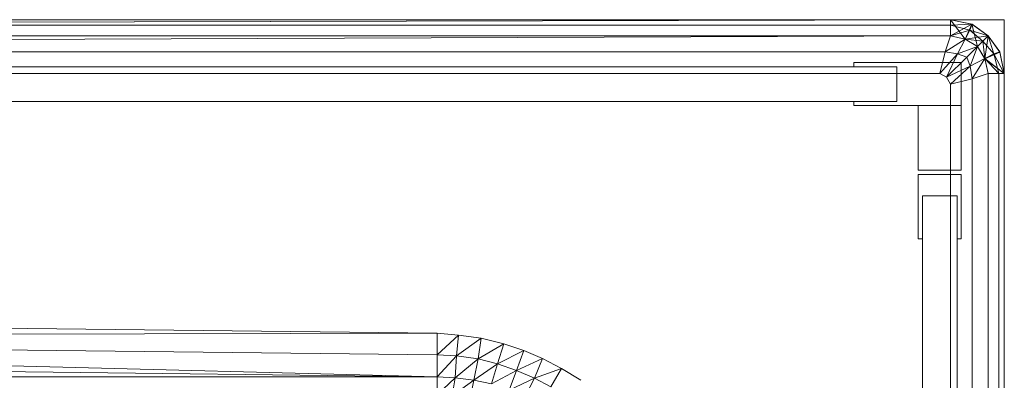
# Model space of a CAD drawing. Header units: metres. Extents: x 391.1 to 427.5, y 12.7 to 28.4.
# Tile 71 of 222: x 410.0802 to 410.2634, y 14.9135 to 14.9806. Entities that reach past the tile are written whole.
import ezdxf

# ---------------------------------------------------------------- set-up
doc = ezdxf.new("R2010")
doc.units = ezdxf.units.M
doc.layers.add('02_MOBILIARIO', color=7, linetype='Continuous', lineweight=18)
doc.layers.add('Mobiliario', color=7, linetype='Continuous', lineweight=18)

# ---------------------------------------------------------------- blocks, each defined once
blk = doc.blocks.new('Family - Plats de dutxa PS-1-153666-01_ENLLUMENAT_PS1')
at = {"layer": '02_MOBILIARIO', "color": 253, "true_color": 0xaaaaaa}
for p, q in [((0.81, 0.80026), (0.01, 0.80026)), ((0.81, 0.80026), (0.01, 0.80026)), ((0.8, 0.80026), (0.41, 0.79926)), ((0.41, 0.79926), (0.8, 0.80026)), ((0.41, 0.79926), (0.8, 0.80026)), ((0.41, 0.80026), (0.8, 0.80026)), ((0.41, 0.79926), (0.8, 0.80026)), ((0.8, 0.80026), (0.41, 0.80026)), ((0.8, 0.79926), (0.41, 0.79926)), ((0.41, 0.79926), (0.8, 0.79926)), ((0.51, 0.80026), (0.8, 0.80026)), ((0.51, 0.80026), (0.8, 0.80026)), ((0.8, 0.80026), (0.8, 0.79726)), ((0.8, 0.80026), (0.80398, 0.79943)), ((0.8, 0.80026), (0.804, 0.79941)), ((0.8, 0.80026), (0.804, 0.79941)), ((0.8, 0.80026), (0.8, 0.79926)), ((0.8, 0.79726), (0.8, 0.80026)), ((0.8, 0.80026), (0.804, 0.79941)), ((0.8, 0.80026), (0.80398, 0.79943)), ((0.80398, 0.79943), (0.8, 0.80026)), ((0.80398, 0.79943), (0.8, 0.80026)), ((0.8, 0.80026), (0.80398, 0.79943)), ((0.8, 0.80026), (0.80274, 0.79662)), ((0.80274, 0.79662), (0.8, 0.80026)), ((0.8, 0.79726), (0.8, 0.80026)), ((0.804, 0.79941), (0.8, 0.80026)), ((0.8, 0.80026), (0.8, 0.79926)), ((0.8, 0.79726), (0.80398, 0.79943)), ((0.8, 0.79926), (0.804, 0.79941)), ((0.804, 0.79941), (0.8, 0.79926)), ((0.8, 0.79926), (0.8, 0.79726)), ((0.8, 0.79926), (0.80361, 0.7983)), ((0.80361, 0.7983), (0.8, 0.79926)), ((0.8, 0.79926), (0.8, 0.79726)), ((0.80398, 0.79943), (0.80274, 0.79662)), ((0.80274, 0.79662), (0.80398, 0.79943)), ((0.80398, 0.79943), (0.80275, 0.79661)), ((0.804, 0.79941), (0.80361, 0.7983)), ((0.80361, 0.7983), (0.804, 0.79941)), ((0.80398, 0.79943), (0.807, 0.79726)), ((0.804, 0.79941), (0.80398, 0.79943)), ((0.807, 0.79726), (0.80398, 0.79943)), ((0.80398, 0.79943), (0.804, 0.79941)), ((0.804, 0.79941), (0.80398, 0.79943)), ((0.80398, 0.79943), (0.807, 0.79726)), ((0.80398, 0.79943), (0.805, 0.79526)), ((0.805, 0.79526), (0.80398, 0.79943)), ((0.804, 0.79941), (0.807, 0.79726)), ((0.804, 0.79941), (0.807, 0.79726)), ((0.804, 0.79941), (0.807, 0.79726)), ((0.807, 0.79726), (0.804, 0.79941)), ((0.807, 0.79726), (0.804, 0.79941)), ((0.81, 0.00026), (0.81, 0.80026)), ((0.81, 0.00026), (0.81, 0.80026)), ((0.8, 0.79726), (0.021, 0.79426)), ((0.021, 0.79426), (0.8, 0.79726)), ((0.41, 0.79726), (0.8, 0.79726)), ((0.8, 0.79726), (0.41, 0.79726)), ((0.8, 0.79726), (0.41, 0.79726)), ((0.8, 0.79726), (0.51, 0.79726)), ((0.799, 0.79426), (0.8, 0.79726)), ((0.8, 0.79726), (0.799, 0.79426)), ((0.8, 0.79726), (0.80361, 0.7983)), ((0.80361, 0.7983), (0.8, 0.79726)), ((0.80275, 0.79661), (0.8, 0.79726)), ((0.80274, 0.79662), (0.8, 0.79726)), ((0.80275, 0.79661), (0.8, 0.79726)), ((0.8, 0.79726), (0.80275, 0.79661)), ((0.80361, 0.7983), (0.80275, 0.79661)), ((0.80275, 0.79661), (0.80361, 0.7983)), ((0.80275, 0.79661), (0.807, 0.79726)), ((0.80361, 0.7983), (0.806, 0.79626)), ((0.80361, 0.7983), (0.807, 0.79726)), ((0.807, 0.79726), (0.80361, 0.7983)), ((0.806, 0.79626), (0.80361, 0.7983)), ((0.805, 0.79526), (0.807, 0.79726)), ((0.807, 0.79726), (0.805, 0.79526)), ((0.807, 0.79726), (0.805, 0.79526)), ((0.807, 0.79726), (0.806, 0.79626)), ((0.806, 0.79626), (0.807, 0.79726)), ((0.807, 0.79726), (0.80635, 0.79302)), ((0.80636, 0.793), (0.807, 0.79726)), ((0.807, 0.79726), (0.80636, 0.793)), ((0.807, 0.79726), (0.80916, 0.79424)), ((0.807, 0.79726), (0.80915, 0.79427)), ((0.80916, 0.79424), (0.807, 0.79726)), ((0.807, 0.79726), (0.80915, 0.79427)), ((0.807, 0.79726), (0.80916, 0.79424)), ((0.80916, 0.79424), (0.807, 0.79726)), ((0.807, 0.79726), (0.80916, 0.79424)), ((0.807, 0.79726), (0.80803, 0.79388)), ((0.80803, 0.79388), (0.807, 0.79726)), ((0.80915, 0.79427), (0.807, 0.79726)), ((0.799, 0.79426), (0.80275, 0.79661)), ((0.80275, 0.79661), (0.799, 0.79426)), ((0.80275, 0.79661), (0.80131, 0.79388)), ((0.80131, 0.79388), (0.80275, 0.79661)), ((0.80131, 0.79388), (0.805, 0.79526)), ((0.805, 0.79526), (0.80131, 0.79388)), ((0.805, 0.79526), (0.80274, 0.79662)), ((0.805, 0.79526), (0.80275, 0.79661)), ((0.805, 0.79526), (0.80275, 0.79661)), ((0.80275, 0.79661), (0.805, 0.79526)), ((0.80275, 0.79661), (0.806, 0.79626)), ((0.806, 0.79626), (0.80275, 0.79661)), ((0.805, 0.79526), (0.803, 0.79326)), ((0.803, 0.79326), (0.805, 0.79526)), ((0.805, 0.79526), (0.80362, 0.79158)), ((0.80362, 0.79158), (0.805, 0.79526)), ((0.806, 0.79626), (0.805, 0.79526)), ((0.805, 0.79526), (0.806, 0.79626)), ((0.80635, 0.79302), (0.805, 0.79526)), ((0.80636, 0.793), (0.805, 0.79526)), ((0.80635, 0.79302), (0.805, 0.79526)), ((0.805, 0.79526), (0.80635, 0.79302)), ((0.806, 0.79626), (0.80803, 0.79388)), ((0.806, 0.79626), (0.80635, 0.79302)), ((0.80635, 0.79302), (0.806, 0.79626)), ((0.80803, 0.79388), (0.806, 0.79626)), ((0.799, 0.79426), (0.41, 0.79426)), ((0.799, 0.79426), (0.41, 0.79426)), ((0.798, 0.79026), (0.799, 0.79426)), ((0.799, 0.79426), (0.798, 0.79026)), ((0.798, 0.79026), (0.80131, 0.79388)), ((0.80131, 0.79388), (0.798, 0.79026)), ((0.799, 0.79426), (0.80131, 0.79388)), ((0.80131, 0.79388), (0.799, 0.79426)), ((0.80131, 0.79388), (0.79922, 0.78954)), ((0.79922, 0.78954), (0.80131, 0.79388)), ((0.80131, 0.79388), (0.803, 0.79326)), ((0.803, 0.79326), (0.80131, 0.79388)), ((0.80635, 0.79302), (0.80916, 0.79424)), ((0.80635, 0.79302), (0.80803, 0.79388)), ((0.80635, 0.79302), (0.80803, 0.79388)), ((0.80636, 0.793), (0.80916, 0.79424)), ((0.80636, 0.793), (0.80916, 0.79424)), ((0.80803, 0.79388), (0.80915, 0.79427)), ((0.80803, 0.79388), (0.80915, 0.79427)), ((0.81, 0.79026), (0.80803, 0.79388)), ((0.80803, 0.79388), (0.809, 0.79026)), ((0.80803, 0.79388), (0.81, 0.79026)), ((0.809, 0.79026), (0.80803, 0.79388)), ((0.80915, 0.79427), (0.81, 0.79026)), ((0.80916, 0.79424), (0.80915, 0.79427)), ((0.80916, 0.79424), (0.80915, 0.79427)), ((0.81, 0.79026), (0.80915, 0.79427)), ((0.80915, 0.79427), (0.81, 0.79026)), ((0.80915, 0.79427), (0.81, 0.79026)), ((0.80915, 0.79427), (0.80916, 0.79424)), ((0.81, 0.79026), (0.80915, 0.79427)), ((0.80916, 0.79424), (0.81, 0.79026)), ((0.80916, 0.79424), (0.81, 0.79026)), ((0.81, 0.79026), (0.80916, 0.79424)), ((0.80916, 0.79424), (0.81, 0.79026)), ((0.782, 0.79146), (0.782, 0.79226)), ((0.782, 0.79226), (0.802, 0.79226)), ((0.79922, 0.78954), (0.803, 0.79326)), ((0.803, 0.79326), (0.79922, 0.78954)), ((0.79922, 0.78954), (0.80362, 0.79158)), ((0.80362, 0.79158), (0.79922, 0.78954)), ((0.80362, 0.79158), (0.8, 0.78826)), ((0.8, 0.78826), (0.80362, 0.79158)), ((0.802, 0.79226), (0.802, 0.78426)), ((0.803, 0.79326), (0.80362, 0.79158)), ((0.80362, 0.79158), (0.803, 0.79326)), ((0.80362, 0.79158), (0.80635, 0.79302)), ((0.80635, 0.79302), (0.80362, 0.79158)), ((0.80362, 0.79158), (0.804, 0.78926)), ((0.804, 0.78926), (0.80362, 0.79158)), ((0.80635, 0.79302), (0.804, 0.78926)), ((0.804, 0.78926), (0.80635, 0.79302)), ((0.807, 0.79026), (0.80635, 0.79302)), ((0.80635, 0.79302), (0.81, 0.79026)), ((0.807, 0.79026), (0.80635, 0.79302)), ((0.809, 0.79026), (0.80635, 0.79302)), ((0.80635, 0.79302), (0.807, 0.79026)), ((0.80635, 0.79302), (0.809, 0.79026)), ((0.80636, 0.793), (0.81, 0.79026)), ((0.81, 0.79026), (0.80636, 0.793)), ((0.807, 0.79026), (0.80636, 0.793)), ((0.038, 0.79146), (0.79, 0.79146)), ((0.798, 0.79026), (0.41, 0.79026)), ((0.798, 0.79026), (0.41, 0.79026)), ((0.79, 0.79146), (0.782, 0.79146)), ((0.79, 0.78506), (0.79, 0.79146)), ((0.79, 0.79146), (0.79, 0.78506)), ((0.79922, 0.78954), (0.798, 0.79026)), ((0.798, 0.79026), (0.79922, 0.78954)), ((0.807, 0.79026), (0.804, 0.78926)), ((0.804, 0.78926), (0.807, 0.79026)), ((0.807, 0.79026), (0.81, 0.79026)), ((0.807, 0.01026), (0.807, 0.79026)), ((0.807, 0.79026), (0.81, 0.79026)), ((0.807, 0.79026), (0.807, 0.40026)), ((0.809, 0.79026), (0.807, 0.79026)), ((0.807, 0.79026), (0.807, 0.40026)), ((0.807, 0.40026), (0.807, 0.79026)), ((0.81, 0.79026), (0.807, 0.79026)), ((0.809, 0.79026), (0.807, 0.79026)), ((0.81, 0.79026), (0.809, 0.79026)), ((0.809, 0.79026), (0.809, 0.40026)), ((0.809, 0.79026), (0.809, 0.40026)), ((0.81, 0.79026), (0.809, 0.79026)), ((0.81, 0.79026), (0.81, 0.30026)), ((0.81, 0.79026), (0.81, 0.30026)), ((0.81, 0.30026), (0.81, 0.79026)), ((0.81, 0.79026), (0.81, 0.40026)), ((0.81, 0.79026), (0.81, 0.40026)), ((0.81, 0.79026), (0.81, 0.40026)), ((0.81, 0.79026), (0.81, 0.40026)), ((0.8, 0.78826), (0.79922, 0.78954)), ((0.79922, 0.78954), (0.8, 0.78826)), ((0.804, 0.78926), (0.8, 0.78826)), ((0.8, 0.78826), (0.804, 0.78926)), ((0.8, 0.40026), (0.8, 0.78826)), ((0.8, 0.40026), (0.8, 0.78826)), ((0.804, 0.40026), (0.804, 0.78926)), ((0.804, 0.40026), (0.804, 0.78926)), ((0.79, 0.78506), (0.038, 0.78506)), ((0.782, 0.78426), (0.782, 0.78506)), ((0.782, 0.78506), (0.79, 0.78506)), ((0.802, 0.78426), (0.782, 0.78426)), ((0.794, 0.78426), (0.802, 0.78426)), ((0.794, 0.77226), (0.794, 0.78426)), ((0.802, 0.78426), (0.802, 0.77226)), ((0.802, 0.77226), (0.794, 0.77226)), ((0.794, 0.75946), (0.794, 0.77146)), ((0.794, 0.77146), (0.802, 0.77146)), ((0.802, 0.77146), (0.802, 0.75946)), ((0.8012, 0.76746), (0.7948, 0.76746)), ((0.7948, 0.76746), (0.7948, 0.75946)), ((0.7948, 0.04106), (0.7948, 0.76746)), ((0.7948, 0.76746), (0.8012, 0.76746)), ((0.8012, 0.75946), (0.8012, 0.76746)), ((0.8012, 0.76746), (0.8012, 0.04106)), ((0.7948, 0.75946), (0.794, 0.75946)), ((0.802, 0.75946), (0.8012, 0.75946)), ((0.70444, 0.74189), (0.41, 0.74526)), ((0.41, 0.74526), (0.70444, 0.74189)), ((0.70444, 0.74189), (0.41, 0.74122)), ((0.41, 0.74122), (0.70444, 0.74189)), ((0.41, 0.74122), (0.70444, 0.7338)), ((0.70444, 0.7338), (0.41, 0.74122)), ((0.41, 0.74122), (0.70444, 0.73785)), ((0.70444, 0.73785), (0.41, 0.74122)), ((0.70841, 0.74155), (0.70444, 0.74189)), ((0.70444, 0.74189), (0.70444, 0.73785)), ((0.70444, 0.73785), (0.70444, 0.74189)), ((0.70444, 0.74189), (0.70841, 0.74155)), ((0.70841, 0.74155), (0.70444, 0.73785)), ((0.70444, 0.73785), (0.70841, 0.74155)), ((0.70807, 0.73766), (0.70841, 0.74155)), ((0.70841, 0.74155), (0.70807, 0.73766)), ((0.71265, 0.74094), (0.70807, 0.73766)), ((0.70807, 0.73766), (0.71265, 0.74094)), ((0.71265, 0.74094), (0.70841, 0.74155)), ((0.70841, 0.74155), (0.71265, 0.74094)), ((0.7121, 0.73711), (0.71265, 0.74094)), ((0.71265, 0.74094), (0.7121, 0.73711)), ((0.71689, 0.73991), (0.71265, 0.74094)), ((0.71265, 0.74094), (0.71689, 0.73991)), ((0.71689, 0.73991), (0.7121, 0.73711)), ((0.7121, 0.73711), (0.71689, 0.73991)), ((0.71689, 0.73991), (0.71571, 0.73618)), ((0.71571, 0.73618), (0.71689, 0.73991)), ((0.72059, 0.73868), (0.71571, 0.73618)), ((0.71571, 0.73618), (0.72059, 0.73868)), ((0.72059, 0.73868), (0.71689, 0.73991)), ((0.71689, 0.73991), (0.72059, 0.73868)), ((0.71925, 0.73496), (0.72059, 0.73868)), ((0.72059, 0.73868), (0.71925, 0.73496)), ((0.7241, 0.73717), (0.72059, 0.73868)), ((0.72059, 0.73868), (0.7241, 0.73717)), ((0.41, 0.73717), (0.70444, 0.7338)), ((0.70444, 0.7338), (0.41, 0.73717)), ((0.70444, 0.7338), (0.70444, 0.73785)), ((0.70807, 0.73766), (0.70444, 0.73785)), ((0.70444, 0.7338), (0.70444, 0.73785)), ((0.70444, 0.73785), (0.70807, 0.73766)), ((0.70807, 0.73766), (0.70444, 0.7338)), ((0.70444, 0.7338), (0.70807, 0.73766)), ((0.70779, 0.73356), (0.70807, 0.73766)), ((0.70807, 0.73766), (0.70779, 0.73356)), ((0.7121, 0.73711), (0.70779, 0.73356)), ((0.70779, 0.73356), (0.7121, 0.73711)), ((0.7121, 0.73711), (0.70807, 0.73766)), ((0.70807, 0.73766), (0.7121, 0.73711)), ((0.71129, 0.73312), (0.7121, 0.73711)), ((0.7121, 0.73711), (0.71129, 0.73312)), ((0.71571, 0.73618), (0.7121, 0.73711)), ((0.7121, 0.73711), (0.71571, 0.73618)), ((0.7241, 0.73717), (0.71925, 0.73496)), ((0.71925, 0.73496), (0.7241, 0.73717)), ((0.7241, 0.73717), (0.72258, 0.73353)), ((0.72258, 0.73353), (0.7241, 0.73717)), ((0.72763, 0.73534), (0.7241, 0.73717)), ((0.7241, 0.73717), (0.72763, 0.73534)), ((0.71571, 0.73618), (0.71129, 0.73312)), ((0.71129, 0.73312), (0.71571, 0.73618)), ((0.71455, 0.73245), (0.71571, 0.73618)), ((0.71571, 0.73618), (0.71455, 0.73245)), ((0.71925, 0.73496), (0.71455, 0.73245)), ((0.71455, 0.73245), (0.71925, 0.73496)), ((0.71925, 0.73496), (0.71571, 0.73618)), ((0.71571, 0.73618), (0.71925, 0.73496)), ((0.71785, 0.73129), (0.71925, 0.73496)), ((0.71925, 0.73496), (0.71785, 0.73129)), ((0.71925, 0.73496), (0.72258, 0.73353)), ((0.72258, 0.73353), (0.71925, 0.73496)), ((0.72763, 0.73534), (0.72258, 0.73353)), ((0.72258, 0.73353), (0.72763, 0.73534)), ((0.72561, 0.73188), (0.72763, 0.73534)), ((0.72763, 0.73534), (0.72561, 0.73188)), ((0.73123, 0.73312), (0.72763, 0.73534)), ((0.72763, 0.73534), (0.73123, 0.73312)), ((0.70444, 0.7338), (0.41, 0.7338)), ((0.41, 0.7338), (0.70444, 0.7338)), ((0.70444, 0.7338), (0.70444, 0.73043)), ((0.70444, 0.73043), (0.70444, 0.7338)), ((0.70444, 0.7338), (0.70779, 0.73356)), ((0.70779, 0.73356), (0.70444, 0.7338)), ((0.70779, 0.73356), (0.70444, 0.73043)), ((0.70444, 0.73043), (0.70779, 0.73356)), ((0.70725, 0.73024), (0.70779, 0.73356)), ((0.70779, 0.73356), (0.70725, 0.73024)), ((0.71129, 0.73312), (0.70725, 0.73024)), ((0.70725, 0.73024), (0.71129, 0.73312)), ((0.70779, 0.73356), (0.71129, 0.73312)), ((0.71129, 0.73312), (0.70779, 0.73356)), ((0.71061, 0.72979), (0.71129, 0.73312)), ((0.71129, 0.73312), (0.71061, 0.72979)), ((0.71129, 0.73312), (0.71455, 0.73245)), ((0.71455, 0.73245), (0.71129, 0.73312)), ((0.72258, 0.73353), (0.71785, 0.73129)), ((0.71785, 0.73129), (0.72258, 0.73353)), ((0.72258, 0.73353), (0.72081, 0.73002)), ((0.72081, 0.73002), (0.72258, 0.73353)), ((0.72258, 0.73353), (0.72561, 0.73188)), ((0.72561, 0.73188), (0.72258, 0.73353))]:
    blk.add_line(p, q, dxfattribs=at)
at = {"layer": 'Mobiliario', "color": 253, "true_color": 0xaaaaaa}
for p, q in [((0.802, 0.79226), (0.782, 0.79226)), ((0.782, 0.79226), (0.782, 0.79146)), ((0.802, 0.78426), (0.802, 0.79226)), ((0.79, 0.79146), (0.038, 0.79146)), ((0.782, 0.79146), (0.79, 0.79146)), ((0.79, 0.79146), (0.79, 0.78506)), ((0.79, 0.78506), (0.79, 0.79146)), ((0.038, 0.78506), (0.79, 0.78506)), ((0.79, 0.78506), (0.782, 0.78506)), ((0.782, 0.78506), (0.782, 0.78426)), ((0.782, 0.78426), (0.802, 0.78426)), ((0.794, 0.78426), (0.794, 0.77226)), ((0.802, 0.78426), (0.794, 0.78426)), ((0.802, 0.77226), (0.802, 0.78426)), ((0.794, 0.77226), (0.802, 0.77226)), ((0.794, 0.77146), (0.794, 0.75946)), ((0.802, 0.77146), (0.794, 0.77146)), ((0.802, 0.75946), (0.802, 0.77146)), ((0.7948, 0.75946), (0.7948, 0.76746)), ((0.7948, 0.76746), (0.8012, 0.76746)), ((0.8012, 0.76746), (0.7948, 0.76746)), ((0.7948, 0.76746), (0.7948, 0.04106)), ((0.8012, 0.76746), (0.8012, 0.75946)), ((0.8012, 0.04106), (0.8012, 0.76746)), ((0.794, 0.75946), (0.7948, 0.75946)), ((0.8012, 0.75946), (0.802, 0.75946))]:
    blk.add_line(p, q, dxfattribs=at)
blk = doc.blocks.new('LONDR55-XX_ZZ-ARQ-CAA-M3D-Londres55_ifc-1-01_ENLLUMENAT_PS1')
at = {"layer": '02_MOBILIARIO', "color": 253, "lineweight": 18, "true_color": 0xaaaaaa}
blk.add_blockref('Family - Plats de dutxa PS-1-153666-01_ENLLUMENAT_PS1', (409.45344, 14.18035), dxfattribs=at)

msp = doc.modelspace()

# ---------------------------------------------------------------- block references
at = {"lineweight": 5}
msp.add_blockref('LONDR55-XX_ZZ-ARQ-CAA-M3D-Londres55_ifc-1-01_ENLLUMENAT_PS1', (0, 0), dxfattribs=at)

doc.saveas('drawing.dxf')
